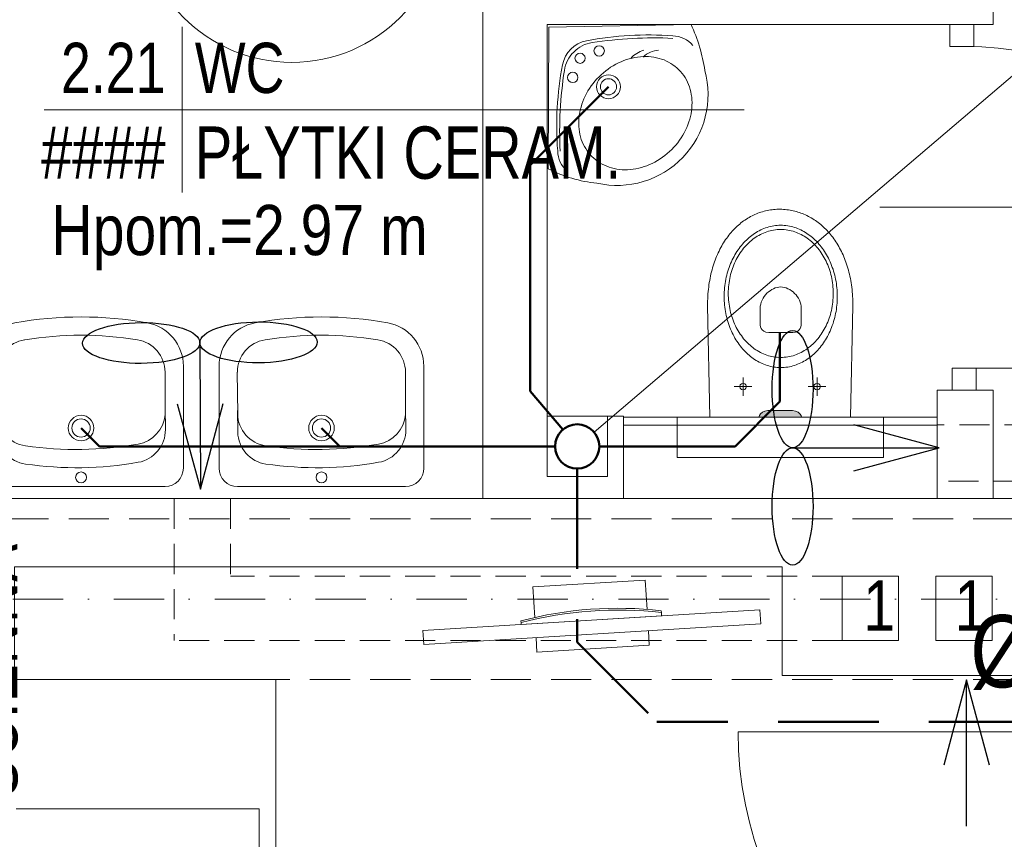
# Model space of a CAD drawing. Header units: millimetres. Extents: x -96593 to 66336, y -23969 to 7139.
# Tile 184 of 256: x -74741 to -74496, y -11496 to -11292. Entities that reach past the tile are written whole.
import ezdxf
from ezdxf.enums import TextEntityAlignment as Align

# ---------------------------------------------------------------- set-up
doc = ezdxf.new("R2010")
doc.units = ezdxf.units.MM
for name, pattern in [('DASHDOT', [1, 0.5, -0.25, 0, -0.25]), ('DASHED', [0.75, 0.5, -0.25]), ('DASHEDX2', [1.5, 1, -0.5])]:
    doc.linetypes.add(name, pattern=pattern)
for name, color, linetype, lineweight in [('BA_drz', 7, 'Continuous', 18), ('BA_KS_ist.', 34, 'Continuous', 50), ('BA_met', 7, 'Continuous', 18), ('BA_txs', 2, 'Continuous', 18), ('MM_KS_OPISY', 7, 'Continuous', 9), ('mm_went_opis', 7, 'Continuous', 15), ('PG_OSIE', 1, 'DASHDOT', 18), ('PG_PODCIĄGI', 1, 'DASHED', 18), ('PG_PRZERYWANE_ŚREDNIE', 1, 'DASHEDX2', 18), ('PG_WIDOKOWE_CIENKIE', 1, 'Continuous', 18), ('PG_WYPOSAŻENIE', 1, 'Continuous', 18), ('PG_ŚCIANY_DZIAŁOWE', 3, 'Continuous', 18)]:
    doc.layers.add(name, color=color, linetype=linetype, lineweight=lineweight)
doc.styles.add('BIKTS', font='bikromsw.shx', dxfattribs={"width": 0.85})
doc.styles.add('ROMANS', font='bikromsw.shx', dxfattribs={"width": 0.8})
doc.styles.get("Standard").update_dxf_attribs({"font": 'arial.ttf'})

# ---------------------------------------------------------------- blocks, each defined once
blk = doc.blocks.new('dr1h901')
at = {"color": 0}
blk.add_line((-0.5, 0), (-0.5, 1), dxfattribs=at)
blk.add_line((0, 0.3622), (0, -0.2655))
blk.add_arc((-0.5, 0), 1, 0, 90, dxfattribs=at)
blk = doc.blocks.new('bikmet')
blk.add_line((0, 1.65), (0, -1.65))
at = {"style": 'ROMANS', "width": 0.8}
blk.add_attdef('NRPOM', text='', height=1, dxfattribs=at).set_placement((-0.333, 0.333), align=Align.RIGHT)
blk.add_attdef('NWAPOM', (0.25, 0.333), '', height=1, dxfattribs=at)
blk.add_attdef('PODLOGA', text='', height=1.042, dxfattribs=at).set_placement((0.25, -0.333), align=Align.TOP_LEFT)
blk = doc.blocks.new('jamb')
blk.add_lwpolyline([(-0.5, -0.5), (-0.5, 0.5), (0.5, 0.5), (0.5, -0.5)], close=True)
blk = doc.blocks.new('A$Cf7835451')
at = {"layer": 'PG_WIDOKOWE_CIENKIE', "lineweight": 18}
for p, q in [((29.97, 50.9), (4.55, 50.9)), ((0, 4.55), (0, 46.36)), ((13.56, 46.28), (18.9, 46.36)), ((17.27, 46.25), (17.27, 46.33)), ((18.09, 46.3), (28.43, 46.46)), ((19.09, 46.31), (19.09, 46.36)), ((24.43, 46.36), (21.8, 46.36)), ((21.8, 46.36), (21.8, 46.36)), ((21.82, 46.36), (21.82, 46.36)), ((22.54, 46.36), (22.54, 46.41)), ((23.62, 46.36), (23.62, 46.38)), ((14.2, 4.47), (19.54, 4.55)), ((17.27, 4.51), (17.27, 4.6)), ((28.43, 4.55), (19.09, 4.55)), ((29.97, 0), (4.55, 0))]:
    blk.add_line(p, q, dxfattribs=at)
for centre, radius in [((14.54, 25.45), 3.18), ((14.54, 25.45), 2.27), ((2.27, 25.45), 1.36)]:
    blk.add_circle(centre, radius, dxfattribs=at)
for centre, radius, start, end in [((4.55, 46.36), 4.55, 90, 180), ((29.97, 40), 10.91, 10.2403, 90), ((13.68, 38.1), 8.18, 90.8747, 171.7206), ((18.21, 38.12), 8.18, 90.8747, 171.7206), ((28.43, 38.18), 8.18, 9.1541, 90), ((-50.54, 25.45), 92.72, 349.7597, 10.2403), ((92.84, 26.58), 88.17, 171.7206, 190.0289), ((97.37, 26.6), 88.17, 171.7206, 190.0289), ((-50.54, 25.45), 88.17, 350.8459, 9.1541), ((14.07, 12.65), 8.18, 190.0289, 270.8747), ((18.6, 12.67), 8.18, 190.0289, 264.7924), ((28.43, 12.73), 8.18, 270, 350.8459), ((29.97, 10.91), 10.91, 270, 349.7597), ((4.55, 4.55), 4.55, 180, 270)]:
    blk.add_arc(centre, radius, start, end, dxfattribs=at)
blk = doc.blocks.new('A$Cd28b784c')
at = {"lineweight": 18, "transparency": 33554559}
h = blk.add_hatch(color=256, dxfattribs=at)
h.dxf.hatch_style = 1
h.paths.add_polyline_path([(18.54, 22.22), (18.43, 23), (18.14, 23.62), (17.75, 24.08), (17.31, 24.36), (16.9, 24.47), (16.9, 13.87), (17.31, 13.97), (17.75, 14.26), (18.14, 14.72), (18.43, 15.34), (18.54, 16.11)])
at = {"lineweight": 18}
for p, q in [((16.9, 44.83), (6.9, 44.83)), ((6.9, -6.49), (6.9, 44.83)), ((16.9, -6.49), (16.9, 44.83)), ((16.9, -6.49), (6.9, -6.49))]:
    blk.add_line(p, q, dxfattribs=at)
at = {"lineweight": 13}
for p, q in [((44.61, 37.25), (16.9, 36.7)), ((45.21, 37.25), (44.61, 37.25)), ((45.82, 37.23), (45.21, 37.25)), ((46.41, 37.21), (45.82, 37.23)), ((47, 37.18), (46.41, 37.21)), ((47.58, 37.15), (47, 37.18)), ((48.16, 37.1), (47.58, 37.15)), ((48.73, 37.04), (48.16, 37.1)), ((49.3, 36.97), (48.73, 37.04)), ((49.85, 36.9), (49.3, 36.97)), ((50.4, 36.82), (49.85, 36.9)), ((50.95, 36.72), (50.4, 36.82)), ((51.49, 36.62), (50.95, 36.72)), ((52.02, 36.51), (51.49, 36.62)), ((52.54, 36.4), (52.02, 36.51)), ((53.06, 36.27), (52.54, 36.4)), ((53.57, 36.14), (53.06, 36.27)), ((54.07, 36), (53.57, 36.14)), ((54.57, 35.85), (54.07, 36)), ((55.05, 35.69), (54.57, 35.85)), ((55.53, 35.53), (55.05, 35.69)), ((56.01, 35.36), (55.53, 35.53)), ((56.47, 35.18), (56.01, 35.36)), ((56.93, 34.99), (56.47, 35.18)), ((57.38, 34.8), (56.93, 34.99)), ((57.83, 34.6), (57.38, 34.8)), ((58.26, 34.39), (57.83, 34.6)), ((58.69, 34.17), (58.26, 34.39)), ((39.26, 31.7), (39.73, 31.87)), ((39.73, 31.87), (40.2, 32.03)), ((40.2, 32.03), (40.69, 32.19)), ((40.69, 32.19), (41.18, 32.33)), ((41.18, 32.33), (41.68, 32.46)), ((41.68, 32.46), (42.18, 32.58)), ((42.18, 32.58), (42.69, 32.69)), ((42.69, 32.69), (43.21, 32.78)), ((43.21, 32.78), (43.73, 32.87)), ((43.73, 32.87), (44.26, 32.94)), ((44.26, 32.94), (44.79, 33)), ((44.5, 31.83), (45.02, 31.91)), ((44.79, 33), (45.32, 33.04)), ((45.02, 31.91), (45.54, 31.98)), ((45.32, 33.04), (45.87, 33.08)), ((45.54, 31.98), (46.07, 32.03)), ((45.87, 33.08), (46.41, 33.1)), ((46.07, 32.03), (46.61, 32.07)), ((46.41, 33.1), (46.96, 33.1)), ((46.61, 32.07), (47.15, 32.09)), ((46.96, 33.1), (47.51, 33.1)), ((47.15, 32.09), (47.7, 32.1)), ((47.51, 33.1), (48.06, 33.08)), ((47.7, 32.1), (47.7, 32.09)), ((47.7, 32.1), (48.24, 32.09)), ((48.06, 33.08), (48.6, 33.04)), ((48.24, 32.09), (48.79, 32.07)), ((48.6, 33.04), (49.13, 33)), ((48.79, 32.07), (49.32, 32.03)), ((49.13, 33), (49.67, 32.94)), ((49.32, 32.03), (49.85, 31.98)), ((49.67, 32.94), (50.19, 32.87)), ((49.85, 31.98), (50.38, 31.91)), ((50.19, 32.87), (50.71, 32.78)), ((50.38, 31.91), (50.9, 31.83)), ((50.71, 32.78), (51.23, 32.69)), ((51.23, 32.69), (51.74, 32.58)), ((51.74, 32.58), (52.24, 32.46)), ((52.24, 32.46), (52.74, 32.33)), ((52.74, 32.33), (53.23, 32.19)), ((53.23, 32.19), (53.72, 32.03)), ((53.72, 32.03), (54.19, 31.87)), ((54.19, 31.87), (54.66, 31.7)), ((59.11, 33.95), (58.69, 34.17)), ((59.52, 33.72), (59.11, 33.95)), ((59.92, 33.49), (59.52, 33.72)), ((60.32, 33.25), (59.92, 33.49)), ((60.71, 33), (60.32, 33.25)), ((61.09, 32.75), (60.71, 33)), ((61.46, 32.49), (61.09, 32.75)), ((61.82, 32.22), (61.46, 32.49)), ((62.17, 31.95), (61.82, 32.22)), ((62.52, 31.68), (62.17, 31.95)), ((24.51, 30.6), (24.51, 26.24)), ((34.64, 29.12), (35.01, 29.4)), ((35.01, 29.4), (35.4, 29.67)), ((35.4, 29.67), (35.79, 29.93)), ((35.79, 29.93), (36.19, 30.19)), ((36.19, 30.19), (36.6, 30.43)), ((36.6, 30.43), (37.03, 30.67)), ((37.03, 30.67), (37.46, 30.89)), ((37.46, 30.89), (37.89, 31.11)), ((37.89, 31.11), (38.34, 31.31)), ((37.98, 29.37), (38.39, 29.62)), ((38.34, 31.31), (38.79, 31.51)), ((38.39, 29.62), (38.81, 29.86)), ((38.79, 31.51), (39.26, 31.7)), ((38.81, 29.86), (39.24, 30.09)), ((39.24, 30.09), (39.68, 30.31)), ((39.68, 30.31), (40.12, 30.52)), ((40.12, 30.52), (40.58, 30.71)), ((40.58, 30.71), (41.04, 30.9)), ((41.04, 30.9), (41.51, 31.07)), ((41.51, 31.07), (41.99, 31.23)), ((41.99, 31.23), (42.48, 31.37)), ((42.48, 31.37), (42.97, 31.51)), ((42.97, 31.51), (43.48, 31.63)), ((43.48, 31.63), (43.98, 31.74)), ((43.98, 31.74), (44.5, 31.83)), ((50.9, 31.83), (51.41, 31.74)), ((51.41, 31.74), (51.92, 31.63)), ((51.92, 31.63), (52.42, 31.51)), ((52.42, 31.51), (52.92, 31.37)), ((52.92, 31.37), (53.4, 31.23)), ((53.4, 31.23), (53.88, 31.07)), ((53.88, 31.07), (54.36, 30.9)), ((54.36, 30.9), (54.82, 30.71)), ((54.66, 31.7), (55.13, 31.51)), ((54.82, 30.71), (55.27, 30.52)), ((55.13, 31.51), (55.58, 31.31)), ((55.27, 30.52), (55.72, 30.31)), ((55.58, 31.31), (56.03, 31.11)), ((55.72, 30.31), (56.16, 30.09)), ((56.03, 31.11), (56.47, 30.89)), ((56.16, 30.09), (56.59, 29.86)), ((56.47, 30.89), (56.9, 30.67)), ((56.59, 29.86), (57, 29.62)), ((56.9, 30.67), (57.32, 30.43)), ((57, 29.62), (57.41, 29.37)), ((57.32, 30.43), (57.73, 30.19)), ((57.73, 30.19), (58.13, 29.93)), ((58.13, 29.93), (58.52, 29.67)), ((58.52, 29.67), (58.91, 29.4)), ((58.91, 29.4), (59.28, 29.12)), ((62.85, 31.39), (62.52, 31.68)), ((63.18, 31.11), (62.85, 31.39)), ((63.5, 30.81), (63.18, 31.11)), ((63.81, 30.51), (63.5, 30.81)), ((64.11, 30.21), (63.81, 30.51)), ((64.4, 29.9), (64.11, 30.21)), ((64.69, 29.58), (64.4, 29.9)), ((64.96, 29.26), (64.69, 29.58)), ((26.77, 28.42), (22.26, 28.42)), ((23.81, 28.83), (23.69, 28.42)), ((23.69, 28.42), (23.81, 28.01)), ((24.1, 29.13), (23.81, 28.83)), ((23.81, 28.01), (24.1, 27.71)), ((24.51, 29.24), (24.1, 29.13)), ((24.1, 27.71), (24.51, 27.6)), ((24.93, 29.13), (24.51, 29.24)), ((24.51, 27.6), (24.93, 27.71)), ((25.22, 28.83), (24.93, 29.13)), ((24.93, 27.71), (25.22, 28.01)), ((25.33, 28.42), (25.22, 28.83)), ((25.22, 28.01), (25.33, 28.42)), ((32.33, 26.93), (32.63, 27.27)), ((32.63, 27.27), (32.93, 27.6)), ((32.93, 27.6), (33.25, 27.92)), ((33.25, 27.92), (33.58, 28.23)), ((33.58, 28.23), (33.93, 28.53)), ((33.93, 28.53), (34.28, 28.83)), ((34.28, 28.83), (34.64, 29.12)), ((34.8, 26.67), (35.11, 27.01)), ((35.11, 27.01), (35.42, 27.34)), ((35.42, 27.34), (35.76, 27.66)), ((35.76, 27.66), (36.1, 27.96)), ((36.1, 27.96), (36.45, 28.27)), ((36.45, 28.27), (36.82, 28.56)), ((36.82, 28.56), (37.2, 28.84)), ((37.2, 28.84), (37.58, 29.11)), ((37.58, 29.11), (37.98, 29.37)), ((57.41, 29.37), (57.81, 29.11)), ((57.81, 29.11), (58.2, 28.84)), ((58.2, 28.84), (58.58, 28.56)), ((58.58, 28.56), (58.94, 28.27)), ((58.94, 28.27), (59.3, 27.96)), ((59.28, 29.12), (59.64, 28.83)), ((59.3, 27.96), (59.64, 27.66)), ((59.64, 28.83), (59.99, 28.53)), ((59.64, 27.66), (59.97, 27.34)), ((59.97, 27.34), (60.29, 27.01)), ((59.99, 28.53), (60.34, 28.23)), ((60.29, 27.01), (60.6, 26.67)), ((60.34, 28.23), (60.67, 27.92)), ((60.67, 27.92), (60.99, 27.6)), ((60.99, 27.6), (61.29, 27.27)), ((61.29, 27.27), (61.59, 26.93)), ((65.23, 28.94), (64.96, 29.26)), ((65.48, 28.61), (65.23, 28.94)), ((65.73, 28.28), (65.48, 28.61)), ((65.96, 27.94), (65.73, 28.28)), ((66.19, 27.6), (65.96, 27.94)), ((66.41, 27.25), (66.19, 27.6)), ((66.62, 26.9), (66.41, 27.25)), ((30.61, 24.41), (30.82, 24.79)), ((30.82, 24.79), (31.04, 25.16)), ((31.04, 25.16), (31.27, 25.53)), ((31.27, 25.53), (31.52, 25.89)), ((31.52, 25.89), (31.78, 26.25)), ((31.78, 26.25), (32.05, 26.59)), ((32.05, 26.59), (32.33, 26.93)), ((33.04, 24.11), (33.25, 24.5)), ((33.25, 24.5), (33.47, 24.88)), ((33.47, 24.88), (33.71, 25.25)), ((33.71, 25.25), (33.96, 25.62)), ((33.96, 25.62), (34.23, 25.98)), ((34.23, 25.98), (34.51, 26.33)), ((34.51, 26.33), (34.8, 26.67)), ((60.6, 26.67), (60.89, 26.33)), ((60.89, 26.33), (61.17, 25.98)), ((61.17, 25.98), (61.44, 25.62)), ((61.44, 25.62), (61.69, 25.25)), ((61.59, 26.93), (61.87, 26.59)), ((61.69, 25.25), (61.93, 24.88)), ((61.87, 26.59), (62.15, 26.25)), ((61.93, 24.88), (62.15, 24.5)), ((62.15, 26.25), (62.4, 25.89)), ((62.15, 24.5), (62.36, 24.11)), ((62.4, 25.89), (62.65, 25.53)), ((62.65, 25.53), (62.88, 25.16)), ((62.88, 25.16), (63.1, 24.79)), ((63.1, 24.79), (63.31, 24.41)), ((66.82, 26.54), (66.62, 26.9)), ((67, 26.19), (66.82, 26.54)), ((67.18, 25.82), (67, 26.19)), ((67.35, 25.46), (67.18, 25.82)), ((67.51, 25.09), (67.35, 25.46)), ((67.66, 24.71), (67.51, 25.09)), ((67.8, 24.34), (67.66, 24.71)), ((17.31, 24.36), (16.9, 24.47)), ((17.75, 24.08), (17.31, 24.36)), ((18.14, 23.62), (17.75, 24.08)), ((18.43, 23), (18.14, 23.62)), ((18.54, 22.22), (18.43, 23)), ((18.54, 16.11), (18.54, 22.22)), ((29.67, 22.02), (29.79, 22.43)), ((29.79, 22.43), (29.92, 22.84)), ((29.92, 22.84), (30.07, 23.24)), ((30.07, 23.24), (30.24, 23.63)), ((30.24, 23.63), (30.42, 24.02)), ((30.42, 24.02), (30.61, 24.41)), ((32.11, 21.66), (32.22, 22.09)), ((32.22, 22.09), (32.35, 22.5)), ((32.35, 22.5), (32.5, 22.91)), ((32.5, 22.91), (32.66, 23.32)), ((32.66, 23.32), (32.84, 23.72)), ((32.84, 23.72), (33.04, 24.11)), ((37.97, 22.03), (38.05, 22.73)), ((38.05, 22.73), (38.28, 23.27)), ((38.28, 23.27), (38.61, 23.65)), ((38.61, 23.65), (39, 23.9)), ((39, 23.9), (39.42, 24.05)), ((39.42, 24.05), (39.83, 24.12)), ((39.83, 24.12), (40.19, 24.14)), ((40.19, 24.14), (44.04, 24.15)), ((44.04, 24.15), (44.56, 24.12)), ((44.56, 24.12), (45.07, 24.03)), ((45.07, 24.03), (45.57, 23.88)), ((45.57, 23.88), (46.05, 23.68)), ((46.05, 23.68), (46.51, 23.44)), ((46.51, 23.44), (46.94, 23.16)), ((46.94, 23.16), (47.35, 22.84)), ((47.35, 22.84), (47.73, 22.48)), ((47.73, 22.48), (48.08, 22.1)), ((48.08, 22.1), (48.38, 21.7)), ((62.36, 24.11), (62.55, 23.72)), ((62.55, 23.72), (62.73, 23.32)), ((62.73, 23.32), (62.9, 22.91)), ((62.9, 22.91), (63.04, 22.5)), ((63.04, 22.5), (63.18, 22.09)), ((63.18, 22.09), (63.29, 21.66)), ((63.31, 24.41), (63.5, 24.02)), ((63.5, 24.02), (63.68, 23.63)), ((63.68, 23.63), (63.85, 23.24)), ((63.85, 23.24), (64, 22.84)), ((64, 22.84), (64.13, 22.43)), ((64.13, 22.43), (64.25, 22.02)), ((67.93, 23.96), (67.8, 24.34)), ((68.04, 23.57), (67.93, 23.96)), ((68.15, 23.19), (68.04, 23.57)), ((68.25, 22.8), (68.15, 23.19)), ((68.33, 22.4), (68.25, 22.8)), ((68.41, 22.01), (68.33, 22.4)), ((29.27, 19.48), (29.3, 19.91)), ((29.3, 19.91), (29.34, 20.34)), ((29.34, 20.34), (29.4, 20.77)), ((29.4, 20.77), (29.47, 21.19)), ((29.47, 21.19), (29.56, 21.61)), ((29.56, 21.61), (29.67, 22.02)), ((31.79, 19.49), (31.82, 19.93)), ((31.82, 19.93), (31.86, 20.37)), ((31.86, 20.37), (31.93, 20.81)), ((31.93, 20.81), (32.01, 21.24)), ((32.01, 21.24), (32.11, 21.66)), ((37.97, 19.27), (37.97, 22.03)), ((48.38, 21.7), (48.65, 21.28)), ((48.65, 21.28), (48.88, 20.84)), ((48.88, 20.84), (49.06, 20.4)), ((49.06, 20.4), (49.2, 19.94)), ((49.2, 19.94), (49.28, 19.49)), ((63.29, 21.66), (63.39, 21.24)), ((63.39, 21.24), (63.47, 20.81)), ((63.47, 20.81), (63.53, 20.37)), ((63.53, 20.37), (63.58, 19.93)), ((63.58, 19.93), (63.6, 19.49)), ((64.25, 22.02), (64.36, 21.61)), ((64.36, 21.61), (64.45, 21.19)), ((64.45, 21.19), (64.52, 20.77)), ((64.52, 20.77), (64.58, 20.34)), ((64.58, 20.34), (64.62, 19.91)), ((64.62, 19.91), (64.65, 19.48)), ((68.48, 21.61), (68.41, 22.01)), ((68.53, 21.21), (68.48, 21.61)), ((68.57, 20.81), (68.53, 21.21)), ((68.61, 20.4), (68.57, 20.81)), ((68.63, 19.99), (68.61, 20.4)), ((68.64, 19.58), (68.63, 19.99)), ((29.27, 19.04), (29.27, 19.48)), ((29.27, 18.6), (29.27, 19.04)), ((29.3, 18.17), (29.27, 18.6)), ((29.34, 17.74), (29.3, 18.17)), ((29.4, 17.31), (29.34, 17.74)), ((29.47, 16.89), (29.4, 17.31)), ((31.78, 19.04), (31.79, 19.49)), ((31.79, 18.59), (31.78, 19.04)), ((31.78, 19.04), (31.78, 19.03)), ((31.82, 18.15), (31.79, 18.59)), ((31.86, 17.71), (31.82, 18.15)), ((31.93, 17.27), (31.86, 17.71)), ((32.01, 16.84), (31.93, 17.27)), ((37.97, 16.04), (37.97, 19.27)), ((48.88, 17.24), (48.65, 16.8)), ((49.06, 17.69), (48.88, 17.24)), ((49.2, 18.14), (49.06, 17.69)), ((49.28, 18.59), (49.2, 18.14)), ((49.28, 19.49), (49.31, 19.04)), ((49.31, 19.04), (49.28, 18.59)), ((63.47, 17.27), (63.39, 16.84)), ((63.53, 17.71), (63.47, 17.27)), ((63.58, 18.15), (63.53, 17.71)), ((63.6, 18.59), (63.58, 18.15)), ((63.6, 19.49), (63.61, 19.04)), ((63.61, 19.04), (63.6, 18.59)), ((63.61, 19.04), (63.61, 19.03)), ((64.52, 17.31), (64.45, 16.89)), ((64.58, 17.74), (64.52, 17.31)), ((64.62, 18.17), (64.58, 17.74)), ((64.65, 18.6), (64.62, 18.17)), ((64.65, 19.48), (64.66, 19.04)), ((64.66, 19.04), (64.65, 18.6)), ((64.66, 19.04), (64.66, 19.03)), ((68.48, 17.14), (68.53, 17.54)), ((68.53, 17.54), (68.58, 17.94)), ((68.58, 17.94), (68.61, 18.35)), ((68.61, 18.35), (68.63, 18.76)), ((68.63, 18.76), (68.64, 19.17)), ((68.64, 19.17), (68.64, 19.58)), ((18.14, 14.72), (17.75, 14.26)), ((18.43, 15.34), (18.14, 14.72)), ((18.54, 16.11), (18.43, 15.34)), ((29.56, 16.47), (29.47, 16.89)), ((29.67, 16.06), (29.56, 16.47)), ((29.79, 15.65), (29.67, 16.06)), ((29.92, 15.24), (29.79, 15.65)), ((30.07, 14.84), (29.92, 15.24)), ((30.24, 14.44), (30.07, 14.84)), ((32.11, 16.41), (32.01, 16.84)), ((32.22, 15.99), (32.11, 16.41)), ((32.35, 15.57), (32.22, 15.99)), ((32.5, 15.16), (32.35, 15.57)), ((32.66, 14.76), (32.5, 15.16)), ((32.84, 14.36), (32.66, 14.76)), ((38.05, 15.34), (37.97, 16.04)), ((37.97, 16.04), (37.97, 16.04)), ((38.28, 14.8), (38.05, 15.34)), ((38.61, 14.42), (38.28, 14.8)), ((46.93, 14.92), (46.5, 14.64)), ((47.34, 15.24), (46.93, 14.92)), ((47.72, 15.59), (47.34, 15.24)), ((48.07, 15.97), (47.72, 15.59)), ((48.38, 16.38), (48.07, 15.97)), ((48.65, 16.8), (48.38, 16.38)), ((62.73, 14.76), (62.55, 14.36)), ((62.9, 15.16), (62.73, 14.76)), ((63.04, 15.57), (62.9, 15.16)), ((63.18, 15.99), (63.04, 15.57)), ((63.29, 16.41), (63.18, 15.99)), ((63.39, 16.84), (63.29, 16.41)), ((63.85, 14.84), (63.68, 14.44)), ((64, 15.24), (63.85, 14.84)), ((64.13, 15.65), (64, 15.24)), ((64.25, 16.06), (64.13, 15.65)), ((64.36, 16.47), (64.25, 16.06)), ((64.45, 16.89), (64.36, 16.47)), ((67.82, 14.39), (67.95, 14.77)), ((67.95, 14.77), (68.06, 15.16)), ((68.06, 15.16), (68.17, 15.55)), ((68.17, 15.55), (68.26, 15.94)), ((68.26, 15.94), (68.34, 16.34)), ((68.34, 16.34), (68.42, 16.73)), ((68.42, 16.73), (68.48, 17.14)), ((17.31, 13.97), (16.9, 13.87)), ((17.75, 14.26), (17.31, 13.97)), ((30.42, 14.05), (30.24, 14.44)), ((30.61, 13.67), (30.42, 14.05)), ((30.82, 13.29), (30.61, 13.67)), ((31.04, 12.92), (30.82, 13.29)), ((31.27, 12.55), (31.04, 12.92)), ((31.52, 12.19), (31.27, 12.55)), ((33.04, 13.96), (32.84, 14.36)), ((33.25, 13.58), (33.04, 13.96)), ((33.47, 13.2), (33.25, 13.58)), ((33.71, 12.82), (33.47, 13.2)), ((33.96, 12.46), (33.71, 12.82)), ((34.23, 12.1), (33.96, 12.46)), ((39, 14.17), (38.61, 14.42)), ((39.41, 14.02), (39, 14.17)), ((39.82, 13.95), (39.41, 14.02)), ((40.17, 13.93), (39.82, 13.95)), ((44.01, 13.93), (40.17, 13.93)), ((44.54, 13.96), (44.01, 13.93)), ((45.05, 14.05), (44.54, 13.96)), ((45.55, 14.2), (45.05, 14.05)), ((46.04, 14.39), (45.55, 14.2)), ((46.5, 14.64), (46.04, 14.39)), ((61.44, 12.46), (61.17, 12.1)), ((61.69, 12.82), (61.44, 12.46)), ((61.93, 13.2), (61.69, 12.82)), ((62.15, 13.58), (61.93, 13.2)), ((62.36, 13.96), (62.15, 13.58)), ((62.55, 14.36), (62.36, 13.96)), ((62.65, 12.55), (62.4, 12.19)), ((62.88, 12.92), (62.65, 12.55)), ((63.1, 13.29), (62.88, 12.92)), ((63.31, 13.67), (63.1, 13.29)), ((63.5, 14.05), (63.31, 13.67)), ((63.68, 14.44), (63.5, 14.05)), ((66.88, 12.16), (67.06, 12.52)), ((67.06, 12.52), (67.23, 12.89)), ((67.23, 12.89), (67.39, 13.26)), ((67.39, 13.26), (67.55, 13.63)), ((67.55, 13.63), (67.69, 14.01)), ((67.69, 14.01), (67.82, 14.39)), ((26.77, 10.01), (22.26, 10.01)), ((23.81, 10.42), (23.69, 10.01)), ((23.69, 10.01), (23.81, 9.6)), ((24.1, 10.72), (23.81, 10.42)), ((24.51, 10.83), (24.1, 10.72)), ((24.51, 12.19), (24.51, 7.83)), ((24.93, 10.72), (24.51, 10.83)), ((25.22, 10.42), (24.93, 10.72)), ((25.33, 10.01), (25.22, 10.42)), ((25.22, 9.6), (25.33, 10.01)), ((31.78, 11.83), (31.52, 12.19)), ((32.05, 11.48), (31.78, 11.83)), ((32.33, 11.14), (32.05, 11.48)), ((32.63, 10.81), (32.33, 11.14)), ((32.93, 10.48), (32.63, 10.81)), ((33.25, 10.16), (32.93, 10.48)), ((33.58, 9.85), (33.25, 10.16)), ((33.93, 9.54), (33.58, 9.85)), ((34.51, 11.75), (34.23, 12.1)), ((34.8, 11.4), (34.51, 11.75)), ((35.11, 11.07), (34.8, 11.4)), ((35.42, 10.74), (35.11, 11.07)), ((35.76, 10.42), (35.42, 10.74)), ((36.1, 10.11), (35.76, 10.42)), ((36.45, 9.81), (36.1, 10.11)), ((36.82, 9.52), (36.45, 9.81)), ((58.94, 9.81), (58.58, 9.52)), ((59.3, 10.11), (58.94, 9.81)), ((59.64, 10.42), (59.3, 10.11)), ((59.97, 10.74), (59.64, 10.42)), ((60.29, 11.07), (59.97, 10.74)), ((60.34, 9.85), (59.99, 9.54)), ((60.6, 11.4), (60.29, 11.07)), ((60.67, 10.16), (60.34, 9.85)), ((60.89, 11.75), (60.6, 11.4)), ((60.99, 10.48), (60.67, 10.16)), ((61.17, 12.1), (60.89, 11.75)), ((61.29, 10.81), (60.99, 10.48)), ((61.59, 11.14), (61.29, 10.81)), ((61.87, 11.48), (61.59, 11.14)), ((62.15, 11.83), (61.87, 11.48)), ((62.4, 12.19), (62.15, 11.83)), ((65.34, 9.73), (65.59, 10.07)), ((65.59, 10.07), (65.82, 10.4)), ((65.82, 10.4), (66.05, 10.75)), ((66.05, 10.75), (66.27, 11.09)), ((66.27, 11.09), (66.48, 11.44)), ((66.48, 11.44), (66.68, 11.8)), ((66.68, 11.8), (66.88, 12.16)), ((23.81, 9.6), (24.1, 9.3)), ((24.1, 9.3), (24.51, 9.19)), ((24.51, 9.19), (24.93, 9.3)), ((24.93, 9.3), (25.22, 9.6)), ((34.28, 9.25), (33.93, 9.54)), ((34.64, 8.96), (34.28, 9.25)), ((35.01, 8.68), (34.64, 8.96)), ((35.4, 8.41), (35.01, 8.68)), ((35.79, 8.14), (35.4, 8.41)), ((36.19, 7.89), (35.79, 8.14)), ((36.6, 7.65), (36.19, 7.89)), ((37.03, 7.41), (36.6, 7.65)), ((37.2, 9.24), (36.82, 9.52)), ((37.46, 7.19), (37.03, 7.41)), ((37.58, 8.97), (37.2, 9.24)), ((37.98, 8.71), (37.58, 8.97)), ((38.39, 8.46), (37.98, 8.71)), ((38.81, 8.21), (38.39, 8.46)), ((39.24, 7.99), (38.81, 8.21)), ((39.68, 7.77), (39.24, 7.99)), ((40.12, 7.56), (39.68, 7.77)), ((40.58, 7.36), (40.12, 7.56)), ((41.04, 7.18), (40.58, 7.36)), ((54.82, 7.36), (54.36, 7.18)), ((55.27, 7.56), (54.82, 7.36)), ((55.72, 7.77), (55.27, 7.56)), ((56.16, 7.99), (55.72, 7.77)), ((56.59, 8.21), (56.16, 7.99)), ((56.9, 7.41), (56.47, 7.19)), ((57, 8.46), (56.59, 8.21)), ((57.32, 7.65), (56.9, 7.41)), ((57.41, 8.71), (57, 8.46)), ((57.73, 7.89), (57.32, 7.65)), ((57.81, 8.97), (57.41, 8.71)), ((58.13, 8.14), (57.73, 7.89)), ((58.2, 9.24), (57.81, 8.97)), ((58.52, 8.41), (58.13, 8.14)), ((58.58, 9.52), (58.2, 9.24)), ((58.91, 8.68), (58.52, 8.41)), ((59.28, 8.96), (58.91, 8.68)), ((59.64, 9.25), (59.28, 8.96)), ((59.99, 9.54), (59.64, 9.25)), ((63.04, 7.24), (63.36, 7.53)), ((63.36, 7.53), (63.67, 7.83)), ((63.67, 7.83), (63.97, 8.14)), ((63.97, 8.14), (64.26, 8.45)), ((64.26, 8.45), (64.54, 8.76)), ((64.54, 8.76), (64.82, 9.08)), ((64.82, 9.08), (65.08, 9.4)), ((65.08, 9.4), (65.34, 9.73)), ((37.89, 6.97), (37.46, 7.19)), ((38.34, 6.76), (37.89, 6.97)), ((38.79, 6.57), (38.34, 6.76)), ((39.26, 6.38), (38.79, 6.57)), ((39.73, 6.21), (39.26, 6.38)), ((40.2, 6.04), (39.73, 6.21)), ((40.69, 5.89), (40.2, 6.04)), ((41.18, 5.75), (40.69, 5.89)), ((41.51, 7.01), (41.04, 7.18)), ((41.68, 5.62), (41.18, 5.75)), ((41.99, 6.85), (41.51, 7.01)), ((42.18, 5.5), (41.68, 5.62)), ((42.48, 6.7), (41.99, 6.85)), ((42.69, 5.39), (42.18, 5.5)), ((42.97, 6.57), (42.48, 6.7)), ((43.21, 5.29), (42.69, 5.39)), ((43.48, 6.45), (42.97, 6.57)), ((43.73, 5.21), (43.21, 5.29)), ((43.98, 6.34), (43.48, 6.45)), ((44.26, 5.14), (43.73, 5.21)), ((44.5, 6.25), (43.98, 6.34)), ((44.79, 5.08), (44.26, 5.14)), ((45.02, 6.17), (44.5, 6.25)), ((45.32, 5.03), (44.79, 5.08)), ((45.54, 6.1), (45.02, 6.17)), ((45.87, 5), (45.32, 5.03)), ((46.07, 6.05), (45.54, 6.1)), ((46.41, 4.98), (45.87, 5)), ((46.61, 6.01), (46.07, 6.05)), ((46.96, 4.98), (46.41, 4.98)), ((47.15, 5.99), (46.61, 6.01)), ((47.51, 4.98), (46.96, 4.98)), ((46.96, 4.98), (46.96, 4.97)), ((47.7, 5.98), (47.15, 5.99)), ((48.06, 5), (47.51, 4.98)), ((48.24, 5.99), (47.7, 5.98)), ((47.7, 5.98), (47.7, 5.97)), ((48.6, 5.03), (48.06, 5)), ((48.79, 6.01), (48.24, 5.99)), ((49.13, 5.08), (48.6, 5.03)), ((49.32, 6.05), (48.79, 6.01)), ((49.67, 5.14), (49.13, 5.08)), ((49.85, 6.1), (49.32, 6.05)), ((50.19, 5.21), (49.67, 5.14)), ((50.38, 6.17), (49.85, 6.1)), ((50.71, 5.29), (50.19, 5.21)), ((50.9, 6.25), (50.38, 6.17)), ((51.23, 5.39), (50.71, 5.29)), ((51.41, 6.34), (50.9, 6.25)), ((51.74, 5.5), (51.23, 5.39)), ((51.92, 6.45), (51.41, 6.34)), ((52.24, 5.62), (51.74, 5.5)), ((52.42, 6.57), (51.92, 6.45)), ((52.74, 5.75), (52.24, 5.62)), ((52.92, 6.7), (52.42, 6.57)), ((53.23, 5.89), (52.74, 5.75)), ((53.4, 6.85), (52.92, 6.7)), ((53.72, 6.04), (53.23, 5.89)), ((53.88, 7.01), (53.4, 6.85)), ((54.19, 6.21), (53.72, 6.04)), ((54.36, 7.18), (53.88, 7.01)), ((54.66, 6.38), (54.19, 6.21)), ((55.13, 6.57), (54.66, 6.38)), ((55.58, 6.76), (55.13, 6.57)), ((56.03, 6.97), (55.58, 6.76)), ((56.47, 7.19), (56.03, 6.97)), ((59.8, 4.85), (60.2, 5.09)), ((60.2, 5.09), (60.58, 5.34)), ((60.58, 5.34), (60.96, 5.59)), ((60.96, 5.59), (61.32, 5.85)), ((61.32, 5.85), (61.68, 6.12)), ((61.68, 6.12), (62.04, 6.39)), ((62.04, 6.39), (62.38, 6.67)), ((62.38, 6.67), (62.71, 6.95)), ((62.71, 6.95), (63.04, 7.24)), ((54, 2.35), (54.49, 2.49)), ((54.49, 2.49), (54.97, 2.65)), ((54.97, 2.65), (55.45, 2.81)), ((55.45, 2.81), (55.92, 2.99)), ((55.92, 2.99), (56.38, 3.17)), ((56.38, 3.17), (56.84, 3.35)), ((56.84, 3.35), (57.28, 3.55)), ((57.28, 3.55), (57.72, 3.75)), ((57.72, 3.75), (58.15, 3.95)), ((58.15, 3.95), (58.58, 4.17)), ((58.58, 4.17), (58.99, 4.39)), ((58.99, 4.39), (59.4, 4.62)), ((59.4, 4.62), (59.8, 4.85)), ((16.89, 1.65), (44.61, 1.1)), ((44.61, 1.1), (45.21, 1.1)), ((45.21, 1.1), (45.81, 1.11)), ((45.81, 1.11), (46.4, 1.13)), ((46.4, 1.13), (46.99, 1.16)), ((46.99, 1.16), (47.56, 1.2)), ((47.56, 1.2), (48.14, 1.25)), ((48.14, 1.25), (48.7, 1.3)), ((48.7, 1.3), (49.26, 1.37)), ((49.26, 1.37), (49.82, 1.44)), ((49.82, 1.44), (50.36, 1.53)), ((50.36, 1.53), (50.9, 1.62)), ((50.9, 1.62), (51.44, 1.72)), ((51.44, 1.72), (51.96, 1.83)), ((51.96, 1.83), (52.48, 1.95)), ((52.48, 1.95), (52.99, 2.07)), ((52.99, 2.07), (53.5, 2.2)), ((53.5, 2.2), (54, 2.35))]:
    blk.add_line(p, q, dxfattribs=at)
blk = doc.blocks.new('A$C0BF52A99')
for p, q in [((0, 0), (-0.0168, 0.8399)), ((0.3246, 0.8186), (0.3111, 0.8118)), ((0.3386, 0.8246), (0.3246, 0.8186)), ((0.353, 0.8299), (0.3386, 0.8246)), ((0.3677, 0.8345), (0.353, 0.8299)), ((0.3828, 0.8382), (0.3677, 0.8345)), ((0.3982, 0.8412), (0.3828, 0.8382)), ((0.4138, 0.8433), (0.3982, 0.8412)), ((0.4297, 0.8447), (0.4138, 0.8433)), ((0.4458, 0.8453), (0.4297, 0.8447)), ((0.462, 0.845), (0.4458, 0.8453)), ((0.4783, 0.844), (0.462, 0.845)), ((0.4947, 0.8421), (0.4783, 0.844)), ((0.5112, 0.8395), (0.4947, 0.8421)), ((0.5276, 0.836), (0.5112, 0.8395)), ((0.5439, 0.8318), (0.5276, 0.836)), ((0.5602, 0.8268), (0.5439, 0.8318)), ((0.5764, 0.821), (0.5602, 0.8268)), ((0.5924, 0.8145), (0.5764, 0.821)), ((0.2512, 0.7672), (0.241, 0.7564)), ((0.2621, 0.7775), (0.2512, 0.7672)), ((0.2735, 0.7871), (0.2621, 0.7775)), ((0.2855, 0.796), (0.2735, 0.7871)), ((0.2981, 0.8042), (0.2855, 0.796)), ((0.3111, 0.8118), (0.2981, 0.8042)), ((0.6082, 0.8073), (0.5924, 0.8145)), ((0.6237, 0.7993), (0.6082, 0.8073)), ((0.639, 0.7907), (0.6237, 0.7993)), ((0.654, 0.7813), (0.639, 0.7907)), ((0.6686, 0.7714), (0.654, 0.7813)), ((0.6828, 0.7607), (0.6686, 0.7714)), ((0.6966, 0.7495), (0.6828, 0.7607)), ((0.2067, 0.7073), (0.1999, 0.6938)), ((0.2142, 0.7204), (0.2067, 0.7073)), ((0.2225, 0.7329), (0.2142, 0.7204)), ((0.2314, 0.7449), (0.2225, 0.7329)), ((0.241, 0.7564), (0.2314, 0.7449)), ((0.7099, 0.7377), (0.6966, 0.7495)), ((0.7228, 0.7254), (0.7099, 0.7377)), ((0.7351, 0.7125), (0.7228, 0.7254)), ((0.7469, 0.6992), (0.7351, 0.7125)), ((0.7581, 0.6854), (0.7469, 0.6992)), ((0.184, 0.6507), (0.1803, 0.6357)), ((0.1885, 0.6655), (0.184, 0.6507)), ((0.1938, 0.6799), (0.1885, 0.6655)), ((0.1999, 0.6938), (0.1938, 0.6799)), ((0.7687, 0.6712), (0.7581, 0.6854)), ((0.7787, 0.6566), (0.7687, 0.6712)), ((0.788, 0.6416), (0.7787, 0.6566)), ((0.7967, 0.6264), (0.788, 0.6416)), ((0.1738, 0.5887), (0.1732, 0.5727)), ((0.1751, 0.6046), (0.1738, 0.5887)), ((0.1773, 0.6203), (0.1751, 0.6046)), ((0.1803, 0.6357), (0.1773, 0.6203)), ((0.8046, 0.6108), (0.7967, 0.6264)), ((0.8119, 0.595), (0.8046, 0.6108)), ((0.8184, 0.579), (0.8119, 0.595)), ((0.1732, 0.5727), (0.1734, 0.5565)), ((0.1734, 0.5565), (0.1745, 0.5401)), ((0.1745, 0.5401), (0.1763, 0.5237)), ((0.1763, 0.5237), (0.179, 0.5073)), ((0.8242, 0.5629), (0.8184, 0.579)), ((0.8292, 0.5466), (0.8242, 0.5629)), ((0.8334, 0.5302), (0.8292, 0.5466)), ((0.8368, 0.5138), (0.8334, 0.5302)), ((0.179, 0.5073), (0.1824, 0.4909)), ((0.1824, 0.4909), (0.1867, 0.4745)), ((0.1867, 0.4745), (0.1917, 0.4582)), ((0.8395, 0.4974), (0.8368, 0.5138)), ((0.8413, 0.481), (0.8395, 0.4974)), ((0.8424, 0.4646), (0.8413, 0.481)), ((0.1917, 0.4582), (0.1974, 0.4421)), ((0.1974, 0.4421), (0.2039, 0.4261)), ((0.2039, 0.4261), (0.2112, 0.4103)), ((0.2112, 0.4103), (0.2191, 0.3947)), ((0.8385, 0.4008), (0.8407, 0.4165)), ((0.8407, 0.4165), (0.8421, 0.4324)), ((0.8421, 0.4324), (0.8426, 0.4484)), ((0.8426, 0.4484), (0.8424, 0.4646)), ((0.2191, 0.3947), (0.2278, 0.3795)), ((0.2278, 0.3795), (0.2371, 0.3645)), ((0.2371, 0.3645), (0.2471, 0.3499)), ((0.2471, 0.3499), (0.2577, 0.3357)), ((0.822, 0.3412), (0.8273, 0.3556)), ((0.8273, 0.3556), (0.8318, 0.3704)), ((0.8318, 0.3704), (0.8356, 0.3855)), ((0.8356, 0.3855), (0.8385, 0.4008)), ((0.2577, 0.3357), (0.2689, 0.3219)), ((0.2689, 0.3219), (0.2807, 0.3086)), ((0.2807, 0.3086), (0.2931, 0.2957)), ((0.2931, 0.2957), (0.3059, 0.2834)), ((0.7934, 0.2882), (0.8016, 0.3007)), ((0.8016, 0.3007), (0.8091, 0.3138)), ((0.8091, 0.3138), (0.8159, 0.3273)), ((0.8159, 0.3273), (0.822, 0.3412)), ((0.3059, 0.2834), (0.3193, 0.2716)), ((0.3193, 0.2716), (0.3331, 0.2604)), ((0.3331, 0.2604), (0.3473, 0.2498)), ((0.3473, 0.2498), (0.3619, 0.2398)), ((0.3619, 0.2398), (0.3768, 0.2304)), ((0.7303, 0.2251), (0.7423, 0.234)), ((0.7423, 0.234), (0.7538, 0.2436)), ((0.7538, 0.2436), (0.7646, 0.2539)), ((0.7646, 0.2539), (0.7748, 0.2647)), ((0.7748, 0.2647), (0.7844, 0.2762)), ((0.7844, 0.2762), (0.7934, 0.2882)), ((0.3768, 0.2304), (0.3921, 0.2218)), ((0.3921, 0.2218), (0.4077, 0.2138)), ((0.4077, 0.2138), (0.4234, 0.2066)), ((0.4234, 0.2066), (0.4394, 0.2001)), ((0.4394, 0.2001), (0.4556, 0.1943)), ((0.4556, 0.1943), (0.4719, 0.1893)), ((0.4719, 0.1893), (0.4883, 0.1851)), ((0.4883, 0.1851), (0.5047, 0.1816)), ((0.5047, 0.1816), (0.5211, 0.179)), ((0.5211, 0.179), (0.5375, 0.1771)), ((0.5375, 0.1771), (0.5538, 0.1761)), ((0.5538, 0.1761), (0.57, 0.1758)), ((0.57, 0.1758), (0.5861, 0.1764)), ((0.5861, 0.1764), (0.602, 0.1778)), ((0.602, 0.1778), (0.6176, 0.1799)), ((0.6176, 0.1799), (0.633, 0.1829)), ((0.633, 0.1829), (0.6481, 0.1866)), ((0.6481, 0.1866), (0.6628, 0.1912)), ((0.6628, 0.1912), (0.6772, 0.1965)), ((0.6772, 0.1965), (0.6912, 0.2025)), ((0.6912, 0.2025), (0.7047, 0.2093)), ((0.7047, 0.2093), (0.7178, 0.2169)), ((0.7178, 0.2169), (0.7303, 0.2251)), ((0.8364, -0.004), (0, 0))]:
    blk.add_line(p, q)
for centre, radius in [((0.3519, 0.3519), 0.0707), ((0.352, 0.3517), 0.0477), ((0.352, 0.3517), 0.000196), ((0.1405, 0.2966), 0.0306), ((0.1838, 0.1837), 0.03), ((0.2966, 0.1405), 0.0306)]:
    blk.add_circle(centre, radius)
for centre, radius, start, end in [((0.3973, 0.4026), 0.5377, 347.21433, 105.25404), ((0.4144, -0.1059), 1.0394, 98.77299, 114.5042), ((0.2125, 0.7282), 0.161, 130.60505, 178.81132), ((1.9755, 0.5838), 1.9296, 175.6107, 190.79319), ((2.4012, 0.6169), 2.3381, 177.17042, 188.88362), ((0.2667, 0.6521), 0.1302, 181.81573, 226.21465), ((0.2862, 0.601), 0.1552, 195.40389, 228.90808), ((0.2694, 0.2787), 0.1797, 187.32055, 227.0924), ((0.1516, 0.3555), 0.7734, 332.3017, 354.66379), ((0.2541, 0.2541), 0.177, 190.29858, 259.70142), ((0.2787, 0.2694), 0.1797, 222.9076, 262.67945), ((0.5838, 1.9755), 1.9296, 259.20681, 274.3893), ((0.6169, 2.4012), 2.3381, 261.11638, 272.82958), ((0.7282, 0.2125), 0.161, 271.18868, 319.39495)]:
    blk.add_arc(centre, radius, start, end)
blk = doc.blocks.new('A$C8890cfa8')
at = {"layer": 'PG_WYPOSAŻENIE', "color": 18, "true_color": 0x000000}
blk.add_lwpolyline([(0, 100), (0, 0), (205, 0), (205, 100)], close=True, dxfattribs=at)
blk.add_lwpolyline([(32.15, 64.61), (32.15, 4.14), (200, 4.14), (200, 95.86), (63.4, 95.86)], dxfattribs=at)
blk = doc.blocks.new('A$C25dec356')
at = {"layer": 'PG_WYPOSAŻENIE', "color": 251, "true_color": 0x636466}
for p, q in [((18.97, 84.15), (21.08, 168.12)), ((21.08, 168.12), (28.08, 167.95)), ((23.85, 0), (28.08, 167.95)), ((18.19, 119.18), (17.31, 119.2)), ((19.85, 119.14), (18.09, 49.16)), ((18.19, 119.18), (19.85, 119.14)), ((1.41, 112.6), (0, 56.62)), ((1.41, 112.6), (16.02, 112.23)), ((26.67, 111.96), (33.84, 111.78)), ((33.84, 111.78), (32.43, 55.8)), ((18.97, 84.15), (16.85, 0.18)), ((0, 56.62), (15.19, 56.24)), ((25.26, 55.98), (32.43, 55.8)), ((16.28, 49.2), (17.16, 49.19)), ((18.09, 49.16), (17.16, 49.19)), ((16.85, 0.18), (23.85, 0))]:
    blk.add_line(p, q, dxfattribs=at)
for centre, radius, start, end in [((201.33, 81.48), 187.85, 168.4159, 189.8932), ((202.27, 81.46), 187.9, 168.4197, 189.8895)]:
    blk.add_arc(centre, radius, start, end, dxfattribs=at)
blk = doc.blocks.new('A$C8bed26aa')
at = {"color": 18, "lineweight": 30, "true_color": 0x000000, "xscale": 0.4999999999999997, "yscale": 0.4999999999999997, "zscale": 0.4999999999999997, "rotation": 274.9434522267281}
blk.add_blockref('A$C25dec356', (135.78, 590.58), dxfattribs=at)
at = {"layer": 'PG_PRZERYWANE_ŚREDNIE', "color": 4, "xscale": -1, "rotation": 89.99999999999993}
blk.add_blockref('A$C8890cfa8', (100, 570), dxfattribs=at)
at = {"layer": 'BA_txs', "color": 18, "true_color": 0x000000, "insert": (2.4, 603.78), "char_height": 12.5, "width": 265.5977, "attachment_point": 3, "rotation": 90, "style": 'BIKTS'}
blk.add_mtext('LISTWA ODBOJOWA\\P ŚCIENNA', dxfattribs=at)
blk = doc.blocks.new('A$C19ebea96')
at = {"layer": 'PG_WIDOKOWE_CIENKIE', "color": 40, "true_color": 0xf8d731}
for points in [[(1086.44, -1219.26), (1072.44, -1219.26), (1072.44, -1235.26), (1086.44, -1235.26)], [(1109.69, -1219.26), (1095.69, -1219.26), (1095.69, -1235.26), (1109.69, -1235.26)]]:
    blk.add_lwpolyline(points, close=True, dxfattribs=at)
blk = doc.blocks.new('A$C6458b610')
at = {"layer": 'mm_went_opis', "color": 40, "lineweight": 30, "true_color": 0xf8d731}
for points in [[(34.89, 20.29), (29.19, 41.54), (23.49, 20.29)], [(29.19, 5.09), (29.19, 41.54)]]:
    blk.add_lwpolyline(points, dxfattribs=at)
for centre in [(14.59, 5.09), (43.78, 5.09)]:
    blk.add_ellipse(centre, major_axis=(-14.59, 0), ratio=0.348878, dxfattribs=at)
blk = doc.blocks.new('A$C5DA075D8')
at = {"layer": 'BA_met', "color": 252}
blk.add_lwpolyline([(1908.75, 914.51), (2082.9, 914.51)], dxfattribs=at)
at = {"layer": 'mm_went_opis', "color": 252, "linetype": 'DASHED', "lineweight": 15, "ltscale": 15}
for p, q in [((2166.41, 836.1), (2130.84, 836.1)), ((2152.41, 822.1), (2130.84, 822.1)), ((1941.09, 817.76), (1941.09, 782.5)), ((1955.09, 817.76), (1955.09, 798.5)), ((2107.29, 798.5), (1955.09, 798.5)), ((2107.29, 782.5), (1941.09, 782.5))]:
    blk.add_line(p, q, dxfattribs=at)
at = {"layer": 'mm_went_opis', "color": 252, "lineweight": 30}
for points in [[(2143.9, 751.44), (2138.2, 772.7), (2132.5, 751.44)], [(2138.2, 736.25), (2138.2, 772.7)]]:
    blk.add_lwpolyline(points, dxfattribs=at)
at = {"layer": 'PG_OSIE', "color": 252, "ltscale": 25}
blk.add_lwpolyline([(696.17, 792.76), (2976.42, 792.76)], dxfattribs=at)
at = {"layer": 'PG_PODCIĄGI', "color": 252, "ltscale": 20}
for points in [[(924.84, 812.76), (2778.84, 812.76)], [(924.84, 772.76), (2778.84, 772.76)]]:
    blk.add_lwpolyline(points, dxfattribs=at)
at = {"layer": 'PG_WYPOSAŻENIE', "color": 252, "lineweight": 18}
for points in [[(2130.84, 838.01), (2052.84, 838.01)], [(2130.84, 836.01), (2052.84, 836.01)]]:
    blk.add_lwpolyline(points, dxfattribs=at)
at = {"layer": 'PG_ŚCIANY_DZIAŁOWE', "color": 252}
for points in [[(2017.84, 953.76), (2032.84, 953.76), (2032.84, 949.76), (2144.84, 949.76), (2144.84, 935.76), (2130.84, 935.76), (2033.84, 935.76), (2033.84, 838.26), (2052.84, 838.26), (2052.84, 817.76), (2017.84, 817.76), (2017.84, 953.76)], [(1871.84, 772.76), (1871.84, 817.76), (2178.34, 817.76), (2178.34, 765.26), (2164.34, 765.26), (2164.34, 773.76), (2092.34, 773.76), (2092.34, 800.76), (1901.34, 800.76), (1901.34, 772.76), (1873.84, 772.76)]]:
    blk.add_lwpolyline(points, dxfattribs=at)
blk.add_lwpolyline([(2130.84, 844.76), (2144.84, 844.76), (2144.84, 817.76), (2130.84, 817.76)], close=True, dxfattribs=at)
at = {"color": 252}
blk.add_blockref('A$C19ebea96', (1034.84, 2017.76), dxfattribs=at)
for p, rotation in [((1976.62, 861.81), 180.3137587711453), ((2089.83, 859.6), 270)]:
    blk.add_blockref('A$C6458b610', p, dxfattribs=dict(at, rotation=rotation))
at = {"layer": 'BA_drz', "color": 252}
for name, p, xscale, yscale, zscale, rotation in [('jamb', (2137.01, 933.01), -5.5, 5.999999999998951, 5.5, 270), ('dr1h901', (2137.84, 890.26), -80, 79.99999999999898, -80, 270), ('jamb', (2137.6, 847.51), -5.5, 5.999999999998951, 5.5, 270), ('dr1h901', (2171.34, 714.76), -90, 89.99999999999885, -90, 90)]:
    blk.add_blockref(name, p, dxfattribs=dict(at, xscale=xscale, yscale=yscale, zscale=zscale, rotation=rotation))
at = {"layer": 'BA_met', "color": 252}
ref = blk.add_blockref('bikmet', (1943.1, 914.51), dxfattribs=dict(at, xscale=12.5, yscale=12.5, zscale=12.5))
ref.add_attrib('NRPOM', ' 2.21', dxfattribs={"layer": '0', "height": 12.5, "style": 'ROMANS', "width": 0.8}).set_placement((1938.93, 918.68), align=Align.RIGHT)
ref.add_attrib('NWAPOM', 'WC', (1946.22, 918.68), dxfattribs={"layer": '0', "height": 12.5, "style": 'ROMANS', "width": 0.8})
ref.add_attrib('RAREA', '####', dxfattribs={"layer": '0', "height": 13.021, "style": 'ROMANS', "width": 0.8}).set_placement((1938.93, 910.35), align=Align.TOP_RIGHT)
ref.add_attrib('PODLOGA', 'PŁYTKI CERAM.', dxfattribs={"layer": '0', "height": 13.0208, "style": 'ROMANS', "width": 0.8}).set_placement((1946.22, 910.35), align=Align.TOP_LEFT)
at = {"layer": 'PG_PRZERYWANE_ŚREDNIE', "color": 252}
blk.add_blockref('A$C8bed26aa', (1866.34, 202.76), dxfattribs=at)
at = {"layer": 'PG_WIDOKOWE_CIENKIE', "color": 252, "xscale": 42.0964889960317, "yscale": 42.0964889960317, "zscale": 42.0964889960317, "rotation": 270}
blk.add_blockref('A$C0BF52A99', (2034.31, 935.05), dxfattribs=at)
at = {"layer": 'PG_WIDOKOWE_CIENKIE', "color": 252, "lineweight": 30}
for name, p, rotation in [('A$Cd28b784c', (2111.01, 821.11), 89.99999999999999), ('A$Cf7835451', (1943.36, 820.78), 90.00000000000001), ('A$Cf7835451', (2003.17, 820.78), 90.00000000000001)]:
    blk.add_blockref(name, p, dxfattribs=dict(at, rotation=rotation))
at = {"layer": 'BA_txs', "color": 252, "style": 'BIKTS', "width": 0.85}
blk.add_text('Hpom.=2.97 m', height=12.5, dxfattribs=at).set_placement((1910.55, 878.34))
at = {"layer": 'mm_went_opis', "color": 252, "lineweight": 30, "style": 'BIKTS', "width": 0.85}
for p in [(2112.48, 784.91), (2135.19, 784.91)]:
    blk.add_text('1', height=12.5, dxfattribs=at).set_placement(p)

msp = doc.modelspace()

# ---------------------------------------------------------------- linework, layer by layer
at = {"layer": 'BA_KS_ist.', "color": 30, "linetype": 'Continuous', "ltscale": 25}
for p, q in [((-74594.23, -11308.85), (-74613.7, -11328.32)), ((-74613.7, -11384.6), (-74613.7, -11328.32)), ((-74551.61, -11370), (-74551.61, -11387.17)), ((-74605.58, -11394.13), (-74613.7, -11384.6)), ((-74551.61, -11387.17), (-74562.76, -11398.32)), ((-74725.44, -11393.76), (-74720.88, -11398.32)), ((-74665.63, -11393.76), (-74661.07, -11398.32)), ((-74607.51, -11398.32), (-74720.88, -11398.32)), ((-74596.51, -11398.32), (-74562.76, -11398.32))]:
    msp.add_line(p, q, dxfattribs=at)
at = {"layer": 'BA_KS_ist.', "linetype": 'DASHED', "ltscale": 50}
for p, q in [((-74602.01, -11403.82), (-74602.01, -11447.01)), ((-74602.01, -11447.01), (-74582.2, -11466.82)), ((-74377.01, -11466.82), (-74582.2, -11466.82))]:
    msp.add_line(p, q, dxfattribs=at)
at = {"layer": 'BA_KS_ist.', "linetype": 'Continuous', "lineweight": 15, "ltscale": 25}
msp.add_lwpolyline([(-74609.51, -11390.82), (-74594.51, -11390.82), (-74594.51, -11405.82), (-74609.51, -11405.82)], close=True, dxfattribs=at)
at = {"layer": 'BA_KS_ist.', "linetype": 'Continuous', "ltscale": 25}
msp.add_circle((-74602.01, -11398.32), 5.5, dxfattribs=at)
at = {"layer": 'BA_met', "color": 252}
msp.add_lwpolyline([(-74734.61, -11314.56), (-74560.45, -11314.56)], dxfattribs=at)
at = {"layer": 'MM_KS_OPISY'}
msp.add_line((-74309.37, -11148.98), (-74597.82, -11394.75), dxfattribs=at)
msp.add_circle((-74673.01, -11264.69), 38.1, dxfattribs=at)

# ---------------------------------------------------------------- block references
at = {"layer": 'BA_drz', "color": 252}
for name, p, xscale, yscale, zscale, rotation in [('jamb', (-74506.35, -11296.07), -5.5, 5.999999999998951, 5.5, 270), ('dr1h901', (-74505.51, -11338.82), -80, 79.99999999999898, -80, 270), ('jamb', (-74505.75, -11381.57), -5.5, 5.999999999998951, 5.5, 270), ('dr1h901', (-74472.01, -11514.32), -90, 89.99999999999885, -90, 89.99999999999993)]:
    msp.add_blockref(name, p, dxfattribs=dict(at, xscale=xscale, yscale=yscale, zscale=zscale, rotation=rotation))
at = {"layer": 'BA_met', "color": 252}
ref = msp.add_blockref('bikmet', (-74700.26, -11314.56), dxfattribs=dict(at, xscale=12.5, yscale=12.5, zscale=12.5))
ref.add_attrib('NRPOM', ' 2.21', dxfattribs={"layer": '0', "height": 12.5, "style": 'ROMANS', "width": 0.8}).set_placement((-74704.42, -11310.4), align=Align.RIGHT)
ref.add_attrib('NWAPOM', 'WC', (-74697.13, -11310.4), dxfattribs={"layer": '0', "height": 12.5, "style": 'ROMANS', "width": 0.8})
ref.add_attrib('RAREA', '####', dxfattribs={"layer": '0', "height": 13.021, "style": 'ROMANS', "width": 0.8}).set_placement((-74704.42, -11318.73), align=Align.TOP_RIGHT)
ref.add_attrib('PODLOGA', 'PŁYTKI CERAM.', dxfattribs={"layer": '0', "height": 13.0208, "style": 'ROMANS', "width": 0.8}).set_placement((-74697.13, -11318.73), align=Align.TOP_LEFT)
at = {"layer": 'mm_went_opis', "color": 2, "lineweight": 60}
msp.add_blockref('A$C5DA075D8', (-76643.35, -12229.08), dxfattribs=at)

# ---------------------------------------------------------------- texts
at = {"layer": 'BA_txs', "color": 252, "style": 'BIKTS', "width": 0.85}
msp.add_text('Hpom.=2.97 m', height=12.5, dxfattribs=at).set_placement((-74732.8, -11350.74))
at = {"layer": 'MM_KS_OPISY', "insert": (-74504.23, -11440.28), "char_height": 18, "attachment_point": 1}
msp.add_mtext_dynamic_manual_height_columns('{\\fArial Narrow|b0|i0|c238|p34;%%C110went.}', width=200.9859, gutter_width=1, heights=[0], dxfattribs=at)

doc.saveas('drawing.dxf')
